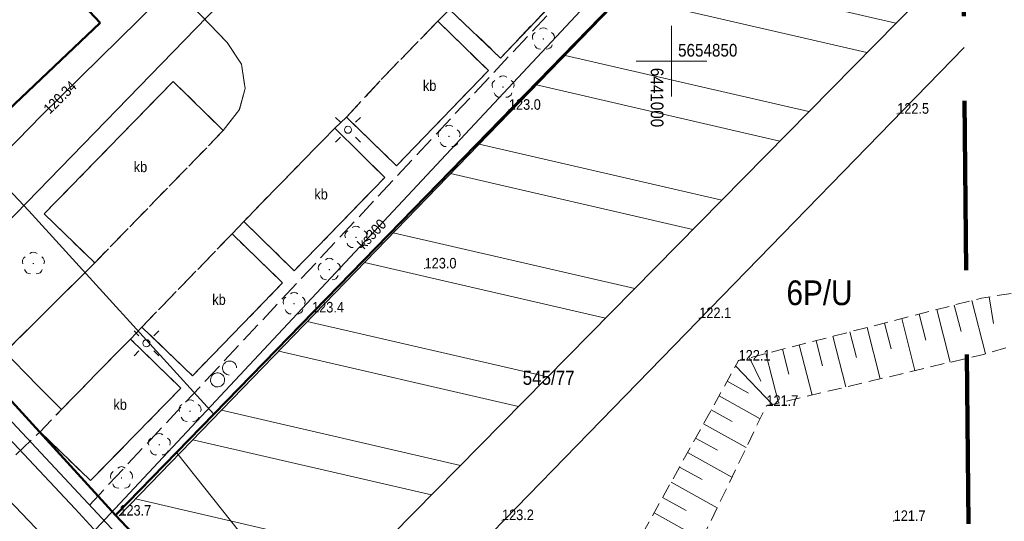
# Model space of a CAD drawing. Extents: x 6439600 to 6443631, y 5654340 to 5654937.
# Tile 48 of 54: x 6440954 to 6441024, y 5654817 to 5654853. Entities that reach past the tile are written whole.
import ezdxf
from ezdxf.enums import TextEntityAlignment as Align

# ---------------------------------------------------------------- set-up
doc = ezdxf.new("R2010")
doc.units = 0
doc.header["$MEASUREMENT"] = 0
for name, pattern in [('1.0_0.5', [1.5, 1, -0.5]), ('1.5_0.5', [2, 1.5, -0.5]), ('2', [0.9, 0.6, -0.3]), ('219-500', [0]), ('PRZER3-1', [4, 3, -1])]:
    doc.linetypes.add(name, pattern=pattern)
doc.layers.get('0').update_dxf_attribs({"color": 2, "linetype": 'CONTINUOUS', "lineweight": 5})
for name, color, linetype in [('000 Inne (niezydentyfikowane)', 7, 'CONTINUOUS'), ('203-punkt graniczny', 7, 'CONTINUOUS'), ('211-numer działki ewidencyjnej', 7, 'CONTINUOUS'), ('217-kontur klasyfikacyjny', 7, 'CONTINUOUS'), ('218-kontur użytku gruntowego', 7, 'CONTINUOUS'), ('219-działka ewidencyjna', 7, 'CONTINUOUS'), ('312-budynek ewidencyjny', 7, 'CONTINUOUS'), ('jezdnia', 7, 'CONTINUOUS'), ('krawężnik', 7, 'CONTINUOUS'), ('latarnia', 7, 'CONTINUOUS'), ('obszar utwardzony', 7, 'CONTINUOUS'), ('obszar utwardzony-Atr17', 7, 'CONTINUOUS'), ('pikieta naturalna', 7, 'CONTINUOUS'), ('pikieta naturalna-Atr2', 7, 'CONTINUOUS'), ('przewód elektroenergetyczny podziemny', 7, 'CONTINUOUS'), ('przewód kanalizacyjny', 7, 'CONTINUOUS'), ('przewód kanalizacyjny-Atr1', 7, 'CONTINUOUS'), ('przewód telekomunikacyjny podziemny', 7, 'CONTINUOUS'), ('przewód wodociągowy', 7, 'CONTINUOUS'), ('przewód wodociągowy - ob. projektowany', 7, 'CONTINUOUS'), ('rzedna', 7, 'CONTINUOUS'), ('rzedna-Atr2', 7, 'CONTINUOUS'), ('skarpa nieumocniona', 7, 'CONTINUOUS'), ('Zakres', 7, 'CONTINUOUS')]:
    doc.layers.add(name, color=color, linetype=linetype)
for name, color, linetype, lineweight in [('Warstwa 63', 7, 'CONTINUOUS', 0), ('z - kartowanie', 2, 'CONTINUOUS', 5), ('z - MPZT', 121, 'PRZER3-1', 18), ('z - symbole dodatkowe', 1, 'CONTINUOUS', 5)]:
    doc.layers.add(name, color=color, linetype=linetype, lineweight=lineweight)
doc.styles.add('MapaZas', font='geodezja.shx', dxfattribs={"width": 0.9})
doc.linetypes.add('NLZ', pattern='A,3,-1,[35,msgB.shx,S=0.008,R=0,X=-0.5,Y=0],3', length=7)
doc.linetypes.add('OLZ', pattern='A,3,-1,[36,msgB.shx,S=0.008,R=0,X=-0.5,Y=0],3', length=7)

# ---------------------------------------------------------------- blocks, each defined once
blk = doc.blocks.new('203')
at = {"linetype": 'Continuous', "lineweight": 0}
h = blk.add_hatch(color=0, dxfattribs=at)
edge = h.paths.add_edge_path()
edge.add_arc((0, 0), 0.045, 0, 360)
blk = doc.blocks.new('SM01')
at = {"color": 0, "linetype": 'Continuous', "lineweight": 13}
for p, q in [((-0.53, 0.531), (-0.883, 0.884)), ((0.531, 0.531), (0.884, 0.884)), ((-0.53, -0.53), (-0.883, -0.883)), ((0.531, -0.53), (0.884, -0.883))]:
    blk.add_line(p, q, dxfattribs=at)
blk.add_circle((0, 0), 0.25, dxfattribs=at)
blk = doc.blocks.new('PW01')
at = {"linetype": 'Continuous', "lineweight": 13}
h = blk.add_hatch(color=0, dxfattribs=at)
edge = h.paths.add_edge_path()
edge.add_arc((0, 0), 0.045, 0, 360)
blk = doc.blocks.new('OP021')
at = {"linetype": 'Continuous', "lineweight": 13}
h = blk.add_hatch(color=0, dxfattribs=at)
edge = h.paths.add_edge_path()
edge.add_arc((0, 0), 0.05, 0, 360)
at = {"color": 0, "linetype": 'Continuous', "lineweight": 13}
for centre, start, end in [((0, 0.4), 49.272, 130.728), ((-0.38, 0.124), 121.308, 202.548), ((0.38, 0.124), 337.452, 58.692), ((-0.235, -0.324), 193.221, 274.871), ((0.235, -0.324), 265.129, 346.779)]:
    blk.add_arc(centre, 0.4, start, end, dxfattribs=at)
blk = doc.blocks.new('OTZK')
at = {"color": 0}
blk.add_lwpolyline([(-1.2, 1), (-1.026352, 0.984808), (-0.85798, 0.939693), (-0.7, 0.866025), (-0.557212, 0.766044), (-0.433956, 0.642788), (-0.333975, 0.5), (-0.260307, 0.34202), (-0.215192, 0.173648), (-0.2, 0), (-0.215192, -0.173648), (-0.260307, -0.34202), (-0.333975, -0.5), (-0.44425, -0.654861), (-0.581841, -0.786053), (-0.741773, -0.888835), (-0.918267, -0.959493), (-1.104944, -0.995472), (-1.295056, -0.995472), (-1.481733, -0.959493), (-1.658227, -0.888835), (-1.818159, -0.786053), (-1.95575, -0.654861), (-2.066025, -0.5), (-2.145001, -0.327068), (-2.189821, -0.142315), (-2.198867, 0.047582), (-2.171812, 0.235759), (-2.109632, 0.415415), (-2.014576, 0.580057), (-1.890079, 0.723734), (-1.740641, 0.841254), (-1.571662, 0.928368), (-1.389251, 0.981929)], close=True, dxfattribs=at)
blk.add_lwpolyline([(0.469393, -0.682799), (0.35969, -0.542106), (0.276733, -0.384159), (0.223163, -0.213984), (0.200685, -0.036999), (0.210014, 0.141165), (0.250854, 0.314835), (0.321904, 0.478484), (0.420903, 0.626903), (0.5447, 0.755369), (0.689355, 0.859792), (0.850264, 0.936848), (1.022304, 0.984085), (1.2, 1), (1.377696, 0.984085), (1.549736, 0.936848), (1.710645, 0.859792), (1.8553, 0.755369), (1.979097, 0.626903), (2.078096, 0.478484), (2.149146, 0.314835), (2.189986, 0.141165), (2.199315, -0.036999), (2.176837, -0.213984), (2.123267, -0.384159), (2.04031, -0.542106), (1.930607, -0.682799)], dxfattribs=at)

msp = doc.modelspace()

# ---------------------------------------------------------------- hatches: boundary and pattern name
at = {"layer": 'z - MPZT', "linetype": 'Continuous', "lineweight": 18}
h = msp.add_hatch(dxfattribs=at)
h.set_pattern_fill('ANSI32', color=256, scale=20, angle=122)
edge = h.paths.add_edge_path()
edge.add_line((6440960.326, 5654818.056), (6440970.835, 5654806.917))
edge.add_line((6440970.835, 5654806.917), (6441020.698, 5654857.544))
edge.add_line((6441020.698, 5654857.544), (6441020.504, 5654879.363))
edge.add_line((6441020.504, 5654879.363), (6440960.84, 5654817.78))

# ---------------------------------------------------------------- linework, layer by layer
at = {"color": 0, "lineweight": 13}
for p, q in [((6441000, 5654847.5), (6441000, 5654852.5)), ((6441000, 5654847.5), (6441000, 5654852.5)), ((6440997.5, 5654850), (6441002.5, 5654850)), ((6440997.5, 5654850), (6441002.5, 5654850))]:
    msp.add_line(p, q, dxfattribs=at)
at = {"layer": '000 Inne (niezydentyfikowane)', "color": 7, "linetype": 'Continuous', "lineweight": 13, "flags": 128}
for points in [[(6441022.54, 5654833.29), (6441022.84, 5654831.39)], [(6441020.06, 5654832.71), (6441020.54, 5654830.83)], [(6441021.31, 5654833.03), (6441022.28, 5654829.26)], [(6441017.57, 5654832.06), (6441018.04, 5654830.21)], [(6441018.81, 5654832.38), (6441019.77, 5654828.65)], [(6441013.87, 5654831.11), (6441014.81, 5654827.48)], [(6441015.1, 5654831.43), (6441015.57, 5654829.6)], [(6441016.33, 5654831.75), (6441017.27, 5654828.06)], [(6441011.45, 5654830.49), (6441012.37, 5654826.9)], [(6441012.66, 5654830.8), (6441013.12, 5654828.99)], [(6441009.06, 5654829.88), (6441009.97, 5654826.33)], [(6441010.25, 5654830.18), (6441010.71, 5654828.4)], [(6441005.53, 5654828.97), (6441006.34, 5654827.31)], [(6441006.7, 5654829.27), (6441007.6, 5654825.77)], [(6441007.87, 5654829.57), (6441008.33, 5654827.81)], [(6441004.55, 5654828.39), (6441007.16, 5654825.66)], [(6441003.94, 5654827.3), (6441005.46, 5654826.46)], [(6441003.37, 5654826.27), (6441006.29, 5654824.65)], [(6441002.82, 5654825.28), (6441004.31, 5654824.45)], [(6441002.27, 5654824.29), (6441005.3, 5654822.61)], [(6441001.71, 5654823.28), (6441003.26, 5654822.43)], [(6441001.14, 5654822.26), (6441004.29, 5654820.51)], [(6441000.56, 5654821.22), (6441002.17, 5654820.33)], [(6440999.97, 5654820.15), (6441003.24, 5654818.34)], [(6440999.37, 5654819.07), (6441001.04, 5654818.15)], [(6440998.76, 5654817.97), (6441002.15, 5654816.08)]]:
    msp.add_lwpolyline(points, dxfattribs=at)
at = {"layer": '217-kontur klasyfikacyjny', "color": 3, "linetype": 'Continuous', "lineweight": 13, "flags": 128}
for points in [[(6441010, 5654868.58), (6440964.89, 5654822.25)], [(6440964.89, 5654822.25), (6440960.56, 5654817.8)], [(6441010.23, 5654765.19), (6440964.89, 5654822.25)], [(6440964.89, 5654822.25), (6441010.23, 5654765.19)], [(6440960.56, 5654817.8), (6441010.23, 5654765.19)]]:
    msp.add_lwpolyline(points, dxfattribs=at)
at = {"layer": '218-kontur użytku gruntowego', "color": 3, "linetype": 'Continuous', "lineweight": 13, "flags": 128}
for points in [[(6440964.89, 5654822.25), (6441010, 5654868.58)], [(6441010, 5654868.58), (6440964.89, 5654822.25)], [(6440947.07, 5654832.59), (6440960.56, 5654817.8)], [(6440960.56, 5654817.8), (6440947.07, 5654832.59)], [(6440960.56, 5654817.8), (6440964.89, 5654822.25)], [(6440964.89, 5654822.25), (6440960.56, 5654817.8)], [(6440960.56, 5654817.8), (6441010.23, 5654765.19)], [(6441010.23, 5654765.19), (6440960.56, 5654817.8)]]:
    msp.add_lwpolyline(points, dxfattribs=at)
at = {"layer": '219-działka ewidencyjna', "color": 3, "linetype": '219-500', "lineweight": 13, "flags": 128}
for points in [[(6440947.07, 5654832.59), (6441018.96, 5654906.57)], [(6440960.56, 5654817.8), (6441032.73, 5654891.92)], [(6440960.56, 5654817.8), (6440947.07, 5654832.59)]]:
    msp.add_lwpolyline(points, dxfattribs=at)
at = {"layer": '219-działka ewidencyjna', "color": 3, "linetype": '219-500', "lineweight": 13}
msp.add_lwpolyline([(6441039.966, 5654733.678), (6440960.56, 5654817.8)], dxfattribs=at)
at = {"layer": '312-budynek ewidencyjny', "color": 7, "linetype": 'Continuous', "lineweight": 50, "flags": 128}
for points in [[(6440954.15, 5654858.38), (6440959.48, 5654852.71)], [(6440959.48, 5654852.71), (6440950.13, 5654843.87)]]:
    msp.add_lwpolyline(points, dxfattribs=at)
at = {"layer": 'jezdnia', "color": 7, "linetype": '1.5_0.5', "lineweight": 13}
msp.add_lwpolyline([(6440963.62, 5654856.39), (6440968.49, 5654851.31), (6440969.5, 5654849.79), (6440969.76, 5654848.06), (6440969.35, 5654846.58), (6440968.21, 5654845.07), (6440959.09, 5654835.7), (6440952.72, 5654829.36), (6440956.73, 5654825.3), (6440961.62, 5654830.3), (6440962.43, 5654831.15), (6440968.83, 5654837.75), (6440969.66, 5654838.63), (6440976.11, 5654845.24), (6440976.95, 5654846.03), (6440979.41, 5654848.69), (6440983.43, 5654852.83), (6440984.26, 5654853.67)], dxfattribs=at)
at = {"layer": 'jezdnia', "color": 7, "linetype": '1.5_0.5', "lineweight": 13, "flags": 128}
msp.add_lwpolyline([(6440941.84, 5654824.63), (6440948.41, 5654817.56), (6440952.04, 5654813.62), (6440952.3, 5654820.97), (6440955.21, 5654823.72), (6440956.73, 5654825.3), (6440952.72, 5654829.36), (6440948.47, 5654825.14)], close=True, dxfattribs=at)
at = {"layer": 'krawężnik', "color": 7, "linetype": 'Continuous', "lineweight": 13, "flags": 128}
for points in [[(6440994.34, 5654857.01), (6440987.87, 5654850.22), (6440984.26, 5654853.67), (6440983.43, 5654852.83), (6440987.01, 5654849.33), (6440980.5, 5654842.58), (6440976.95, 5654846.03), (6440976.11, 5654845.24), (6440979.66, 5654841.75)], [(6440952.72, 5654829.36), (6440959.09, 5654835.7), (6440955.5, 5654839.17), (6440964.66, 5654848.56), (6440968.21, 5654845.07), (6440969.35, 5654846.58), (6440969.76, 5654848.06), (6440969.5, 5654849.79), (6440968.49, 5654851.31), (6440963.62, 5654856.39), (6440963.24, 5654856.78), (6440960.41, 5654854.14)], [(6440979.66, 5654841.75), (6440973.24, 5654835.14), (6440969.66, 5654838.63), (6440968.83, 5654837.75), (6440972.42, 5654834.28), (6440966.02, 5654827.7), (6440962.43, 5654831.15), (6440961.62, 5654830.3), (6440965.2, 5654826.82), (6440958.8, 5654820.26), (6440955.21, 5654823.72)]]:
    msp.add_lwpolyline(points, dxfattribs=at)
at = {"layer": 'obszar utwardzony', "color": 7, "linetype": '1.5_0.5', "lineweight": 13, "flags": 128}
for points in [[(6440990.74, 5654860.44), (6440984.26, 5654853.67), (6440987.87, 5654850.22), (6440994.34, 5654857.01)], [(6440983.43, 5654852.83), (6440979.41, 5654848.69), (6440976.95, 5654846.03), (6440980.5, 5654842.58), (6440987.01, 5654849.33)], [(6440964.66, 5654848.56), (6440955.5, 5654839.17), (6440959.09, 5654835.7), (6440968.21, 5654845.07)], [(6440969.66, 5654838.63), (6440973.24, 5654835.14), (6440979.66, 5654841.75), (6440976.11, 5654845.24)], [(6440968.83, 5654837.75), (6440962.43, 5654831.15), (6440966.02, 5654827.7), (6440972.42, 5654834.28)], [(6440961.62, 5654830.3), (6440956.73, 5654825.3), (6440955.21, 5654823.72), (6440958.8, 5654820.26), (6440965.2, 5654826.82)]]:
    msp.add_lwpolyline(points, close=True, dxfattribs=at)
at = {"layer": 'przewód elektroenergetyczny podziemny', "color": 1, "linetype": 'Continuous', "lineweight": 13}
msp.add_lwpolyline([(6440876.215, 5654900.411), (6440895.33, 5654880.02), (6440910.92, 5654863.95), (6440917.24, 5654857.65), (6440918.53, 5654855.62), (6440937.69, 5654834.93), (6440958.83, 5654812.78), (6440965.45, 5654805.6)], dxfattribs=at)
at = {"layer": 'przewód kanalizacyjny', "color": 34, "linetype": 'Continuous', "lineweight": 13, "flags": 128}
msp.add_lwpolyline([(6440958.16, 5654815.74), (6440999.32, 5654859.75)], dxfattribs=at)
at = {"layer": 'przewód telekomunikacyjny podziemny', "color": 30, "linetype": 'Continuous', "lineweight": 13, "flags": 128}
msp.add_lwpolyline([(6440896.06, 5654886.22), (6440896.21, 5654886.03), (6440897.08, 5654884.4), (6440913.81, 5654866.78), (6440927.32, 5654852.53), (6440929.66, 5654850.26), (6440943.37, 5654835.92), (6440943.23, 5654833.76), (6440943.88, 5654833), (6440944.06, 5654832.83), (6440944.21, 5654832.6), (6440957.71, 5654818.26), (6440976.44, 5654797.84), (6440976.62, 5654797.65), (6440976.45, 5654797.52), (6440972.18, 5654793.34), (6440959.74, 5654782.14), (6440958.91, 5654781.25), (6440959.15, 5654780.49), (6440959.47, 5654780.49)], dxfattribs=at)
at = {"layer": 'przewód wodociągowy', "color": 5, "linetype": 'Continuous', "lineweight": 13, "flags": 128}
for points in [[(6440966.33, 5654857), (6440955.32, 5654846.14), (6440944.28, 5654834.82), (6440943.88, 5654834.39)], [(6440943.88, 5654834.39), (6441014.82, 5654758.5)]]:
    msp.add_lwpolyline(points, dxfattribs=at)
at = {"layer": 'przewód wodociągowy - ob. projektowany', "color": 5, "linetype": '1.5_0.5', "lineweight": 13, "flags": 128}
msp.add_lwpolyline([(6440958.71, 5654818.52), (6440998.26, 5654860.81), (6441027.55, 5654890.84), (6441032.57, 5654895.99), (6441034.48, 5654898.38), (6441038.5, 5654910.62)], dxfattribs=at)
at = {"layer": 'skarpa nieumocniona', "color": 7, "linetype": '1.0_0.5', "lineweight": 13, "flags": 128}
msp.add_lwpolyline([(6440994.03, 5654800.48), (6440988.51, 5654798.76), (6440979.9, 5654799.53), (6440975.61, 5654803.92), (6440962.42, 5654814.64), (6440960.66, 5654813.41), (6440973.51, 5654803.7), (6440980.03, 5654798.24), (6440987.97, 5654796.27), (6440997.25, 5654798.45), (6440999.99, 5654804.57), (6441001.53, 5654814.79), (6441006.73, 5654825.56), (6441022.12, 5654829.21), (6441038.37, 5654833.91), (6441042.96, 5654833.96), (6441045.52, 5654834.79), (6441047.76, 5654839.32), (6441049.19, 5654861.25), (6441047.24, 5654869.17), (6441045.09, 5654870.38), (6441017.2, 5654865.75), (6441017.16, 5654864.09), (6441045.37, 5654868.6), (6441047.02, 5654862.83), (6441045.61, 5654839.79), (6441042.89, 5654835.92), (6441039.64, 5654835.95), (6441021.98, 5654833.2), (6441004.76, 5654828.77), (6440997.22, 5654815.2), (6440993.97, 5654805.54)], close=True, dxfattribs=at)
msp.add_lwpolyline([(6440994.03, 5654800.48), (6440988.51, 5654798.76), (6440979.9, 5654799.53), (6440975.61, 5654803.92), (6440962.42, 5654814.64), (6440960.66, 5654813.41), (6440973.51, 5654803.7), (6440980.03, 5654798.24), (6440987.97, 5654796.27), (6440997.25, 5654798.45), (6440999.99, 5654804.57), (6441001.53, 5654814.79), (6441006.73, 5654825.56), (6441022.12, 5654829.21), (6441038.37, 5654833.91), (6441042.96, 5654833.96), (6441045.52, 5654834.79), (6441047.76, 5654839.32), (6441049.19, 5654861.25), (6441047.24, 5654869.17), (6441045.09, 5654870.38), (6441017.2, 5654865.75), (6441017.16, 5654864.09), (6441045.37, 5654868.6), (6441047.02, 5654862.83), (6441045.61, 5654839.79), (6441042.89, 5654835.92), (6441039.64, 5654835.95), (6441021.98, 5654833.2), (6441004.76, 5654828.77), (6440997.22, 5654815.2), (6440993.97, 5654805.54)], close=True, dxfattribs=at)
at = {"layer": 'z - MPZT', "linetype": 'Continuous', "lineweight": 50}
for points in [[(6440892.41, 5654890.767), (6440947.07, 5654832.59), (6440960.56, 5654817.8), (6441010.281, 5654765.126), (6441020.769, 5654754.015)], [(6440960.56, 5654817.8), (6440964.89, 5654822.25), (6441010.003, 5654868.579), (6441020.504, 5654879.363)]]:
    msp.add_lwpolyline(points, dxfattribs=at)
at = {"layer": 'z - MPZT', "linetype": 'NLZ', "lineweight": 35}
for points in [[(6440967.547, 5654824.979), (6440954.409, 5654839.383), (6440905.998, 5654890.91)], [(6440981.282, 5654810.416), (6441020.757, 5654850.954)]]:
    msp.add_lwpolyline(points, dxfattribs=at)
at = {"layer": 'z - MPZT', "linetype": 'Continuous', "lineweight": 18}
msp.add_lwpolyline([(6440960.326, 5654818.056), (6440970.835, 5654806.917), (6441020.698, 5654857.544), (6441020.504, 5654879.363), (6440960.84, 5654817.78)], dxfattribs=at)
at = {"layer": 'Zakres', "color": 221, "linetype": '2', "lineweight": 140, "ltscale": 20, "flags": 128}
msp.add_lwpolyline([(6441020.39, 5654892.11), (6440805.9, 5654889.86), (6440806.46, 5654752.7), (6441021.62, 5654754.02)], close=True, dxfattribs=at)

# ---------------------------------------------------------------- block references
at = {"layer": '203-punkt graniczny', "color": 3, "linetype": 'Continuous', "lineweight": 13}
msp.add_blockref('203', (6440960.56, 5654817.8), dxfattribs=at)
at = {"layer": 'latarnia', "color": 7, "linetype": 'Continuous', "lineweight": 13}
for p in [(6440977.05, 5654845.13), (6440962.76, 5654830)]:
    msp.add_blockref('SM01', p, dxfattribs=at)
at = {"layer": 'pikieta naturalna', "color": 7, "linetype": 'Continuous', "lineweight": 13}
for p in [(6440988.47, 5654846.55), (6441016.01, 5654846.27), (6440982.49, 5654835.3), (6440974.51, 5654832.18), (6441001.97, 5654831.78), (6441004.76, 5654828.77), (6441006.73, 5654825.56), (6440960.84, 5654817.78), (6440987.98, 5654817.46), (6441015.76, 5654817.4)]:
    msp.add_blockref('PW01', p, dxfattribs=at)
at = {"layer": 'rzedna', "color": 5, "linetype": 'Continuous', "lineweight": 13}
msp.add_blockref('PW01', (6440955.32, 5654846.14), dxfattribs=at)
at = {"layer": 'z - kartowanie', "color": 94, "linetype": 'Continuous', "lineweight": 13}
for p in [(6440990.91, 5654851.57), (6440988.05, 5654848.16), (6440984.22, 5654844.66), (6440977.62, 5654837.5), (6440954.74, 5654835.65), (6440975.73, 5654835.22), (6440973.23, 5654832.8), (6440965.85, 5654825.18), (6440963.67, 5654822.8), (6440960.99, 5654820.45)]:
    msp.add_blockref('OP021', p, dxfattribs=at)
at = {"layer": 'z - symbole dodatkowe', "color": 7, "lineweight": 13, "xscale": 0.4999999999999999, "yscale": 0.4999999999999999, "rotation": 44.50820213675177}
msp.add_blockref('OTZK', (6440968.23, 5654827.82), dxfattribs=at)

# ---------------------------------------------------------------- texts
at = {"layer": '211-numer działki ewidencyjnej', "color": 3, "linetype": 'Continuous', "lineweight": 13, "style": 'MapaZas', "width": 0.9}
msp.add_text('545/77', height=1, dxfattribs=at).set_placement((6440989.444, 5654828.051), align=Align.TOP_LEFT)
at = {"layer": 'obszar utwardzony-Atr17', "color": 7, "lineweight": 13, "style": 'MapaZas', "width": 0.9}
for p in [(6440982.37, 5654847.89), (6440961.86, 5654842.13), (6440974.67, 5654840.19), (6440967.43, 5654832.72), (6440960.42, 5654825.28)]:
    msp.add_text('kb', height=0.75, dxfattribs=at).set_placement(p)
at = {"layer": 'pikieta naturalna-Atr2', "color": 7, "lineweight": 13, "style": 'MapaZas', "width": 0.9}
for s, p in [('123.0', (6440988.47, 5654846.55)), ('122.5', (6441016.01, 5654846.27)), ('123.0', (6440982.49, 5654835.3)), ('123.4', (6440974.51, 5654832.18)), ('122.1', (6441001.97, 5654831.78)), ('122.1', (6441004.76, 5654828.77)), ('121.7', (6441006.73, 5654825.56)), ('123.7', (6440960.84, 5654817.78)), ('123.2', (6440987.98, 5654817.46)), ('121.7', (6441015.76, 5654817.4))]:
    msp.add_text(s, height=0.75, dxfattribs=at).set_placement(p)
at = {"layer": 'przewód kanalizacyjny-Atr1', "color": 34, "lineweight": 13, "style": 'MapaZas', "width": 0.9}
msp.add_text('ks300', height=0.75, rotation=46.916, dxfattribs=at).set_placement((6440978.74, 5654837.75), align=Align.MIDDLE_CENTER)
at = {"layer": 'rzedna-Atr2', "color": 5, "lineweight": 13, "style": 'MapaZas', "width": 0.9}
msp.add_text('120.34', height=0.75, rotation=44.605, dxfattribs=at).set_placement((6440955.64, 5654846.46), align=Align.MIDDLE_LEFT)
at = {"layer": 'Warstwa 63', "color": 18, "linetype": 'Continuous', "lineweight": 13, "true_color": 0x000000, "style": 'MapaZas', "width": 0.9}
msp.add_text('5654850', height=0.8978, dxfattribs=at).set_placement((6441000.466, 5654850.321))
msp.add_text('6441000', height=0.8978, rotation=270, dxfattribs=at).set_placement((6440998.53, 5654849.52))
at = {"layer": 'z - MPZT', "linetype": 'OLZ', "lineweight": 35, "style": 'MapaZas', "width": 0.9}
msp.add_text('6P/U', height=1.75, rotation=359.95983, dxfattribs=at).set_placement((6441010.497, 5654833.61), align=Align.MIDDLE)

doc.saveas('drawing.dxf')
